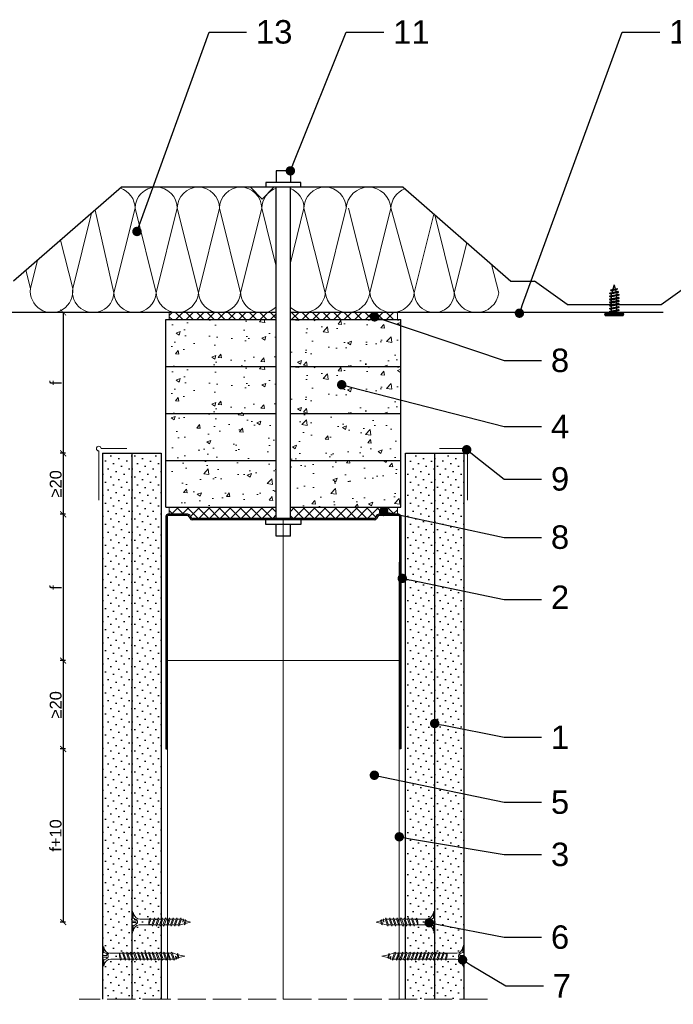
# Model space of a CAD drawing. Header units: millimetres. Extents: x 274 to 1719, y 2975 to 3712.
# Tile 3 of 5: x 501 to 780, y 3292 to 3712. Entities that reach past the tile are written whole.
import ezdxf
from ezdxf import colors
from ezdxf.entities.mleader import LeaderData, LeaderLine
from ezdxf.math import Vec2, Vec3

# ---------------------------------------------------------------- set-up
doc = ezdxf.new("R2010")
doc.units = ezdxf.units.MM
doc.linetypes.add('ACAD_ISO02W100', pattern=[15, 12, -3])
for name, color, linetype, lineweight in [('_ISOVER WELNA', 7, 'BATTING', 9), ('_RIGIPS AKCESORIA', 7, 'Continuous', 18), ('_RIGIPS G-K', 7, 'Continuous', 25), ('_RIGIPS PROFIL', 7, 'Continuous', 18), ('KRESKOWANIE', 7, 'Continuous', 9), ('OPISY', 7, 'Continuous', 9), ('PRZERYWANA', 7, 'ACAD_ISO02W100', 9), ('WYMIARY', 7, 'Continuous', 25), ('żelbe', 8, 'Continuous', 30)]:
    doc.layers.add(name, color=color, linetype=linetype, lineweight=lineweight)
doc.layers.add('_Rigips_Akcesoria', color=7, linetype='Continuous')
doc.styles.get("Standard").update_dxf_attribs({"font": 'arial.ttf'})
doc.linetypes.add('BATTING', pattern='A,0.00254,-2.54,[134,ltypeshp.shx,S=2.54,R=0,X=-2.54,Y=0],-5.08,[134,ltypeshp.shx,S=2.54,R=180,X=2.54,Y=0],-2.54', length=10.16254)
doc.dimstyles.new('ISO-25', dxfattribs={"dimtxt": 5, "dimasz": 2.5, "dimexe": 1.25, "dimexo": 0.625, "dimtad": 1, "dimtxsty": 'Standard', "dimblk": 'ARCHTICK', "dimcen": 2.5, "dimadec": 0, "dimazin": 0, "dimtfac": 1, "dimtmove": 0, "dimatfit": 3, "dimfxl": 1, "dimfxlon": 1, "dimarcsym": 0})

# ---------------------------------------------------------------- blocks, each defined once
blk = doc.blocks.new('TN 25')
at = {"layer": '_RIGIPS AKCESORIA'}
for p, q in [((0, -0.84), (0, 7.16)), ((0, 7.16), (0.46, 7.16)), ((0.46, 4.78), (0, 4.78)), ((0.46, 7.16), (0.46, 4.78)), ((1.77, 3.5), (1.77, 4.2)), ((3.02, 4.46), (8.47, 4.46)), ((7.12, 4.46), (7.12, 3.18)), ((8.03, 2.01), (7.12, 4.46)), ((8.47, 4.46), (8.79, 5)), ((9.61, 1.51), (8.47, 4.46)), ((8.79, 5), (9.93, 2.01)), ((9, 4.46), (10.1, 4.46)), ((10.1, 4.46), (10.41, 5)), ((11.23, 1.51), (10.1, 4.46)), ((10.41, 5), (11.56, 2.01)), ((10.62, 4.46), (11.67, 4.46)), ((11.67, 4.46), (11.99, 5)), ((12.81, 1.51), (11.67, 4.46)), ((11.99, 5), (13.14, 2.01)), ((12.2, 4.46), (13.21, 4.46)), ((13.21, 4.46), (13.52, 5)), ((14.34, 1.51), (13.21, 4.46)), ((13.52, 5), (14.67, 2.01)), ((13.73, 4.46), (14.8, 4.46)), ((14.8, 4.46), (15.12, 5)), ((15.94, 1.51), (14.8, 4.46)), ((15.12, 5), (16.26, 2.01)), ((15.33, 4.46), (16.42, 4.46)), ((16.42, 4.46), (16.73, 5)), ((17.55, 1.51), (16.42, 4.46)), ((16.73, 5), (17.88, 2.01)), ((16.94, 4.46), (17.99, 4.46)), ((17.99, 4.46), (18.31, 5)), ((19.13, 1.51), (17.99, 4.46)), ((18.31, 5), (19.45, 2.01)), ((18.52, 4.46), (19.68, 4.46)), ((19.68, 4.46), (20, 5)), ((20.82, 1.51), (19.68, 4.46)), ((20, 5), (21.14, 2.01)), ((20.21, 4.46), (20.7, 4.46)), ((20.7, 4.46), (22.28, 3.98)), ((22.28, 3.98), (22.56, 4.37)), ((22.56, 4.37), (23.03, 2.71)), ((0, 3.5), (1.77, 3.5)), ((0, 2.83), (1.77, 2.83)), ((0.46, 1.64), (0, 1.64)), ((0.46, -0.84), (0.46, 1.64)), ((1.77, 2.83), (1.77, 2.18)), ((7.49, 2.01), (3.55, 2.01)), ((7.12, 3.18), (7.65, 1.53)), ((7.65, 1.53), (8.03, 2.01)), ((9.41, 2.01), (8.03, 2.01)), ((9.93, 2.01), (9.61, 1.51)), ((11.04, 2.01), (9.93, 2.01)), ((11.56, 2.01), (11.23, 1.51)), ((12.61, 2.01), (11.56, 2.01)), ((13.14, 2.01), (12.81, 1.51)), ((14.15, 2.01), (13.14, 2.01)), ((14.67, 2.01), (14.34, 1.51)), ((15.74, 2.01), (14.67, 2.01)), ((16.26, 2.01), (15.94, 1.51)), ((17.36, 2.01), (16.26, 2.01)), ((17.88, 2.01), (17.55, 1.51)), ((18.93, 2.01), (17.88, 2.01)), ((19.45, 2.01), (19.13, 1.51)), ((19.45, 2.01), (20.62, 2.01)), ((21.14, 2.01), (20.82, 1.51)), ((21.14, 2.01), (21.81, 2.12)), ((21.85, 1.83), (21.67, 3.28)), ((21.67, 3.28), (22.14, 2.4)), ((22.14, 2.4), (21.85, 1.83)), ((22.7, 2.36), (22.14, 2.4)), ((22.7, 2.36), (22.28, 3.98)), ((23.03, 2.71), (22.7, 2.36)), ((22.71, 3.85), (25, 3.24)), ((25, 3.24), (23.03, 2.71)), ((0, -0.84), (0.46, -0.84))]:
    blk.add_line(p, q, dxfattribs=at)
for centre, major_axis, ratio, start_param, end_param in [((3.09, 7.67), (0.17, 3.2), 0.826134, 1.773653, 3.180586), ((-0.04, 0.9), (0, 3.93), 0.848176, -0.720942, -0.151112), ((3.37, -1.57), (0.28, 3.57), 0.832181, 0.035984, 1.430787), ((-2.73, 15.91), (0, 14.76), 0.848176, 3.399396, 3.475072), ((0.59, 4.62), (0, 2.81), 0.848176, 3.475072, 3.862535), ((1.66, 3.18), (0, 0.895), 0.848176, -1.552777, -0.720942), ((1.66, 3.18), (0, 0.895), 0.848176, 3.862535, 4.730408)]:
    blk.add_ellipse(centre, major_axis=major_axis, ratio=ratio, start_param=start_param, end_param=end_param, dxfattribs=at)
blk = doc.blocks.new('polnaroznik')
at = {"layer": '_RIGIPS AKCESORIA'}
for p, q in [((429.5, 44.15), (429.5, 55.15)), ((430.5, 56.15), (451.5, 56.15))]:
    blk.add_line(p, q, dxfattribs=at)
blk.add_arc((429.5, 56.15), 1, 0, 270, dxfattribs=at)
blk = doc.blocks.new('_Dot')
at = {"color": 0, "linetype": 'ByBlock', "lineweight": -2}
blk.add_line((-0.5, 0), (-1, 0), dxfattribs=at)
at = {"color": 0, "linetype": 'ByBlock', "const_width": 0.5}
blk.add_lwpolyline([(-0.25, 0, 1), (0.25, 0, 1)], format="xyb", close=True, dxfattribs=at)
blk = doc.blocks.new('TN 35')
at = {"layer": '_RIGIPS AKCESORIA'}
for p, q in [((0, -0.84), (0, 7.16)), ((0, 7.16), (0.46, 7.16)), ((0.46, 4.78), (0, 4.78)), ((0.46, 7.16), (0.46, 4.78)), ((1.77, 3.5), (1.77, 4.2)), ((3.02, 4.46), (8.47, 4.46)), ((7.12, 4.46), (7.12, 3.18)), ((8.03, 2.01), (7.12, 4.46)), ((8.47, 4.46), (8.79, 5)), ((9.61, 1.51), (8.47, 4.46)), ((8.79, 5), (9.93, 2.01)), ((9, 4.46), (10.1, 4.46)), ((10.1, 4.46), (10.41, 5)), ((11.23, 1.51), (10.1, 4.46)), ((10.41, 5), (11.56, 2.01)), ((10.62, 4.46), (11.67, 4.46)), ((11.67, 4.46), (11.99, 5)), ((12.81, 1.51), (11.67, 4.46)), ((11.99, 5), (13.14, 2.01)), ((12.2, 4.46), (13.21, 4.46)), ((13.21, 4.46), (13.52, 5)), ((14.34, 1.51), (13.21, 4.46)), ((13.52, 5), (14.67, 2.01)), ((13.73, 4.46), (14.8, 4.46)), ((14.8, 4.46), (15.12, 5)), ((15.94, 1.51), (14.8, 4.46)), ((15.12, 5), (16.26, 2.01)), ((15.33, 4.46), (16.42, 4.46)), ((16.42, 4.46), (16.73, 5)), ((17.55, 1.51), (16.42, 4.46)), ((16.73, 5), (17.88, 2.01)), ((16.94, 4.46), (17.99, 4.46)), ((17.99, 4.46), (18.31, 5)), ((19.13, 1.51), (17.99, 4.46)), ((18.31, 5), (19.45, 2.01)), ((18.52, 4.46), (19.57, 4.46)), ((19.57, 4.46), (19.88, 5)), ((20.7, 1.51), (19.57, 4.46)), ((19.88, 5), (21.03, 2.01)), ((20.09, 4.46), (21.14, 4.46)), ((21.14, 4.46), (21.46, 5)), ((22.28, 1.51), (21.14, 4.46)), ((21.46, 5), (22.6, 2.01)), ((21.67, 4.46), (22.72, 4.46)), ((22.72, 4.46), (23.03, 5)), ((23.85, 1.51), (22.72, 4.46)), ((23.03, 5), (24.18, 2.01)), ((23.24, 4.46), (24.29, 4.46)), ((24.29, 4.46), (24.61, 5)), ((25.43, 1.51), (24.29, 4.46)), ((24.61, 5), (25.75, 2.01)), ((24.81, 4.46), (25.87, 4.46)), ((25.87, 4.46), (26.18, 5)), ((27, 1.51), (25.87, 4.46)), ((26.18, 5), (27.33, 2.01)), ((26.39, 4.46), (27.44, 4.46)), ((27.44, 4.46), (27.76, 5)), ((28.58, 1.51), (27.44, 4.46)), ((27.76, 5), (28.9, 2.01)), ((27.96, 4.46), (29.13, 4.46)), ((29.13, 4.46), (29.45, 5)), ((30.27, 1.51), (29.13, 4.46)), ((29.45, 5), (30.59, 2.01)), ((29.65, 4.46), (30.15, 4.46)), ((30.15, 4.46), (31.73, 3.98)), ((31.73, 3.98), (32.01, 4.37)), ((32.01, 4.37), (32.48, 2.71)), ((0, 3.5), (1.77, 3.5)), ((0, 2.83), (1.77, 2.83)), ((0.46, 1.64), (0, 1.64)), ((0.46, -0.84), (0.46, 1.64)), ((1.77, 2.83), (1.77, 2.18)), ((7.49, 2.01), (3.55, 2.01)), ((7.12, 3.18), (7.65, 1.53)), ((7.65, 1.53), (8.03, 2.01)), ((9.41, 2.01), (8.03, 2.01)), ((9.93, 2.01), (9.61, 1.51)), ((11.04, 2.01), (9.93, 2.01)), ((11.56, 2.01), (11.23, 1.51)), ((12.61, 2.01), (11.56, 2.01)), ((13.14, 2.01), (12.81, 1.51)), ((14.15, 2.01), (13.14, 2.01)), ((14.67, 2.01), (14.34, 1.51)), ((15.74, 2.01), (14.67, 2.01)), ((16.26, 2.01), (15.94, 1.51)), ((17.36, 2.01), (16.26, 2.01)), ((17.88, 2.01), (17.55, 1.51)), ((18.93, 2.01), (17.84, 2.01)), ((19.45, 2.01), (19.13, 1.51)), ((20.51, 2.01), (19.41, 2.01)), ((21.03, 2.01), (20.7, 1.51)), ((22.08, 2.01), (20.99, 2.01)), ((22.6, 2.01), (22.28, 1.51)), ((23.66, 2.01), (22.56, 2.01)), ((24.18, 2.01), (23.85, 1.51)), ((25.23, 2.01), (24.14, 2.01)), ((25.75, 2.01), (25.43, 1.51)), ((26.81, 2.01), (25.71, 2.01)), ((27.33, 2.01), (27, 1.51)), ((28.38, 2.01), (27.33, 2.01)), ((28.9, 2.01), (28.58, 1.51)), ((28.9, 2.01), (30.07, 2.01)), ((30.59, 2.01), (30.27, 1.51)), ((30.59, 2.01), (31.26, 2.12)), ((31.3, 1.83), (31.12, 3.28)), ((31.12, 3.28), (31.59, 2.4)), ((31.59, 2.4), (31.3, 1.83)), ((32.15, 2.36), (31.59, 2.4)), ((32.15, 2.36), (31.73, 3.98)), ((32.48, 2.71), (32.15, 2.36)), ((32.16, 3.85), (35, 3.24)), ((35, 3.24), (32.48, 2.71)), ((0, -0.84), (0.46, -0.84))]:
    blk.add_line(p, q, dxfattribs=at)
for centre, major_axis, ratio, start_param, end_param in [((3.09, 7.67), (0.17, 3.2), 0.826134, 1.773653, 3.180586), ((-0.04, 0.9), (0, 3.93), 0.848176, -0.720942, -0.151112), ((3.37, -1.57), (0.28, 3.57), 0.832181, 0.035984, 1.430787), ((-2.73, 15.91), (0, 14.76), 0.848176, 3.399396, 3.475072), ((0.59, 4.62), (0, 2.81), 0.848176, 3.475072, 3.862535), ((1.66, 3.18), (0, 0.895), 0.848176, -1.552777, -0.720942), ((1.66, 3.18), (0, 0.895), 0.848176, 3.862535, 4.730408)]:
    blk.add_ellipse(centre, major_axis=major_axis, ratio=ratio, start_param=start_param, end_param=end_param, dxfattribs=at)
blk = doc.blocks.new('_ArchTick')
at = {"color": 0, "linetype": 'ByBlock', "const_width": 0.15}
blk.add_lwpolyline([(-0.5, -0.5), (0.5, 0.5)], dxfattribs=at)
blk = doc.blocks.new('*D37')
at = {"layer": 'Defpoints', "color": 0, "transparency": 16777216}
for p in [(564.81, 3587.07), (519.6, 3527.07), (562.81, 3527.07)]:
    blk.add_point(p, dxfattribs=at)
at = {"layer": 'WYMIARY', "color": 0, "lineweight": -2, "transparency": 16777216}
for p, q in [((520.6, 3587.07), (518.35, 3587.07)), ((519.6, 3587.07), (519.6, 3527.07)), ((520.6, 3527.07), (518.35, 3527.07))]:
    blk.add_line(p, q, dxfattribs=at)
at = {"layer": 'WYMIARY', "color": 0, "lineweight": -2, "transparency": 16777216, "xscale": 2.5, "yscale": 2.5, "zscale": 2.5}
for p, rotation in [((519.6, 3587.07), 90), ((519.6, 3527.07), 270)]:
    blk.add_blockref('_ArchTick', p, dxfattribs=dict(at, rotation=rotation))
at = {"layer": 'WYMIARY', "color": 0, "transparency": 16777216, "insert": (516.43, 3557.07), "char_height": 5, "attachment_point": 5, "rotation": 90}
blk.add_mtext('f', dxfattribs=at)
blk = doc.blocks.new('*D38')
at = {"layer": 'Defpoints', "color": 0, "transparency": 16777216}
for p in [(563.41, 3527.07), (519.6, 3501.07), (565.61, 3501.07)]:
    blk.add_point(p, dxfattribs=at)
at = {"layer": 'WYMIARY', "color": 0, "lineweight": -2, "transparency": 16777216}
for p, q in [((520.6, 3527.07), (518.35, 3527.07)), ((519.6, 3527.07), (519.6, 3501.07)), ((520.6, 3501.07), (518.35, 3501.07))]:
    blk.add_line(p, q, dxfattribs=at)
at = {"layer": 'WYMIARY', "color": 0, "lineweight": -2, "transparency": 16777216, "xscale": 2.5, "yscale": 2.5, "zscale": 2.5}
for p, rotation in [((519.6, 3527.07), 90), ((519.6, 3501.07), 270)]:
    blk.add_blockref('_ArchTick', p, dxfattribs=dict(at, rotation=rotation))
at = {"layer": 'WYMIARY', "color": 0, "transparency": 16777216, "insert": (516.42, 3514.07), "char_height": 5, "attachment_point": 5, "rotation": 90}
blk.add_mtext('≥20', dxfattribs=at)
blk = doc.blocks.new('*D39')
at = {"layer": 'Defpoints', "color": 0, "transparency": 16777216}
for p in [(565.41, 3401.07), (519.6, 3327.28), (575.31, 3327.28)]:
    blk.add_point(p, dxfattribs=at)
at = {"layer": 'WYMIARY', "color": 0, "lineweight": -2, "transparency": 16777216}
for p, q in [((520.6, 3401.07), (518.35, 3401.07)), ((519.6, 3401.07), (519.6, 3327.28)), ((520.6, 3327.28), (518.35, 3327.28))]:
    blk.add_line(p, q, dxfattribs=at)
at = {"layer": 'WYMIARY', "color": 0, "lineweight": -2, "transparency": 16777216, "xscale": 2.5, "yscale": 2.5, "zscale": 2.5}
for p, rotation in [((519.6, 3401.07), 90), ((519.6, 3327.28), 270)]:
    blk.add_blockref('_ArchTick', p, dxfattribs=dict(at, rotation=rotation))
at = {"layer": 'WYMIARY', "color": 0, "transparency": 16777216, "insert": (516.39, 3364.18), "char_height": 5, "attachment_point": 5, "rotation": 90}
blk.add_mtext('f+10', dxfattribs=at)
blk = doc.blocks.new('*D40')
at = {"layer": 'Defpoints', "color": 0, "transparency": 16777216}
for p in [(564.81, 3501.07), (519.6, 3438.72), (565.41, 3438.72)]:
    blk.add_point(p, dxfattribs=at)
at = {"layer": 'WYMIARY', "color": 0, "lineweight": -2, "transparency": 16777216}
for p, q in [((520.6, 3501.07), (518.35, 3501.07)), ((519.6, 3501.07), (519.6, 3438.72)), ((520.6, 3438.72), (518.35, 3438.72))]:
    blk.add_line(p, q, dxfattribs=at)
at = {"layer": 'WYMIARY', "color": 0, "lineweight": -2, "transparency": 16777216, "xscale": 2.5, "yscale": 2.5, "zscale": 2.5}
for p, rotation in [((519.6, 3501.07), 90), ((519.6, 3438.72), 270)]:
    blk.add_blockref('_ArchTick', p, dxfattribs=dict(at, rotation=rotation))
at = {"layer": 'WYMIARY', "color": 0, "transparency": 16777216, "insert": (516.43, 3469.89), "char_height": 5, "attachment_point": 5, "rotation": 90}
blk.add_mtext('f', dxfattribs=at)
blk = doc.blocks.new('*D41')
at = {"layer": 'Defpoints', "color": 0, "transparency": 16777216}
for p in [(563.41, 3438.72), (519.6, 3401.07), (565.08, 3401.07)]:
    blk.add_point(p, dxfattribs=at)
at = {"layer": 'WYMIARY', "color": 0, "lineweight": -2, "transparency": 16777216}
for p, q in [((520.6, 3438.72), (518.35, 3438.72)), ((519.6, 3438.72), (519.6, 3401.07)), ((520.6, 3401.07), (518.35, 3401.07))]:
    blk.add_line(p, q, dxfattribs=at)
at = {"layer": 'WYMIARY', "color": 0, "lineweight": -2, "transparency": 16777216, "xscale": 2.5, "yscale": 2.5, "zscale": 2.5}
for p, rotation in [((519.6, 3438.72), 90), ((519.6, 3401.07), 270)]:
    blk.add_blockref('_ArchTick', p, dxfattribs=dict(at, rotation=rotation))
at = {"layer": 'WYMIARY', "color": 0, "transparency": 16777216, "insert": (516.42, 3419.89), "char_height": 5, "attachment_point": 5, "rotation": 90}
blk.add_mtext('≥20', dxfattribs=at)

msp = doc.modelspace()

# ---------------------------------------------------------------- hatches: boundary and pattern name
at = {"layer": '_RIGIPS G-K'}
h = msp.add_hatch(dxfattribs=at)
h.set_pattern_fill('DOTS', color=256, scale=2, angle=225, style=0)
h.set_pattern_definition([(225, (-3489.98, 2773.951), (1.122532, -3.367596), [0, -3.175])])
h.paths.add_polyline_path([(690.405, 3527.069), (677.905, 3527.069), (677.905, 3294.366), (690.405, 3294.366)])
h.paths.add_polyline_path([(548.905, 3527.069), (536.405, 3527.069), (536.405, 3294.366), (548.905, 3294.366)])
h = msp.add_hatch(dxfattribs=at)
h.set_pattern_fill('DOTS', color=256, scale=2, angle=225, style=0)
h.set_pattern_definition([(225, (-2316.8698, 2518.0016), (1.122532, -3.367596), [0, -3.175])])
h.paths.add_polyline_path([(561.405, 3527.069), (548.905, 3527.069), (548.905, 3294.366), (561.405, 3294.366)])
h = msp.add_hatch(dxfattribs=at)
h.set_pattern_fill('DOTS', color=256, scale=2, angle=225, style=0)
h.set_pattern_definition([(225, (-2313.8698, 2518.0016), (1.122532, -3.367596), [0, -3.175])])
h.paths.add_polyline_path([(677.905, 3527.069), (665.405, 3527.069), (665.405, 3294.366), (677.905, 3294.366)])
at = {"layer": 'KRESKOWANIE'}
h = msp.add_hatch(dxfattribs=at)
h.set_pattern_fill('AR-CONC', color=256, scale=0.1, style=0)
h.set_pattern_definition([(50, (-2315.37, 2581.002), (18.21847, -1.59391), [1.905, -20.955]), (355, (-2315.37, 2581.002), (-3.52434, 19.10568), [1.524, -16.76406]), (100.45144, (-2313.852, 2580.869), (14.69412, 17.51178), [1.619, -17.80902]), (46.1842, (-2315.37, 2586.082), (27.1079, -4.20423), [2.8575, -31.4325]), (96.6356, (-2313.11, 2585.73), (23.74041, 24.74261), [2.4285, -26.71356]), (351.1842, (-2315.37, 2586.082), (23.74041, 24.7426), [2.286, -25.14597]), (21, (-2312.83, 2584.812), (15.16144, -10.22652), [1.905, -20.955]), (326, (-2312.83, 2584.812), (6.1802, 18.4188), [1.524, -16.764]), (71.45144, (-2311.566, 2583.96), (21.34164, 8.19228), [1.619, -17.80899]), (37.5, (-2315.37, 2581.0016), (0.30886, 8.455504), [0, -16.5608, 0, -17.018, 0, -16.8275]), (7.5, (-2315.37, 2581.002), (6.681966, 10.018057), [0, -9.7028, 0, -16.1798, 0, -6.4135]), (327.5, (-2321.034, 2581.0016), (13.55906, -0.572874), [0, -6.35, 0, -19.812, 0, -26.289]), (317.5, (-2323.574, 2581.002), (14.81292, 2.54265), [0, -8.255, 0, -13.1572, 0, -18.669])])
h.paths.add_polyline_path([(610.405, 3564.069), (610.405, 3584.069), (563.405, 3584.069), (563.405, 3564.069)])
h.paths.add_polyline_path([(616.405, 3584.069), (616.405, 3564.069), (663.405, 3564.069), (663.405, 3584.069)])
h = msp.add_hatch(dxfattribs=at)
h.set_pattern_fill('ANSI37', color=256, angle=270, style=0)
h.set_pattern_definition([(315, (-1976.8698, 2269.9406), (2.245064, 2.245064), []), (45, (-1976.8698, 2269.9406), (-2.245064, 2.245064), [])])
h.paths.add_polyline_path([(616.405, 3587.069), (616.405, 3584.069), (662.005, 3584.069), (662.005, 3587.069)])
h.paths.add_polyline_path([(610.405, 3584.069), (610.405, 3587.069), (564.805, 3587.069), (564.805, 3584.069)])
h = msp.add_hatch(dxfattribs=at)
h.set_pattern_fill('AR-CONC', color=256, scale=0.1, style=0)
h.set_pattern_definition([(50, (-2315.37, 2561.002), (18.21847, -1.59391), [1.905, -20.955]), (355, (-2315.37, 2561.002), (-3.52434, 19.10568), [1.524, -16.76406]), (100.45144, (-2313.852, 2560.869), (14.69412, 17.51178), [1.619, -17.80902]), (46.1842, (-2315.37, 2566.082), (27.1079, -4.20423), [2.8575, -31.4325]), (96.6356, (-2313.11, 2565.73), (23.74041, 24.74261), [2.4285, -26.71356]), (351.1842, (-2315.37, 2566.082), (23.74041, 24.7426), [2.286, -25.14597]), (21, (-2312.83, 2564.812), (15.16144, -10.22652), [1.905, -20.955]), (326, (-2312.83, 2564.812), (6.1802, 18.4188), [1.524, -16.764]), (71.45144, (-2311.566, 2563.96), (21.34164, 8.19228), [1.619, -17.80899]), (37.5, (-2315.37, 2561.0016), (0.30886, 8.455504), [0, -16.5608, 0, -17.018, 0, -16.8275]), (7.5, (-2315.37, 2561.002), (6.681966, 10.018057), [0, -9.7028, 0, -16.1798, 0, -6.4135]), (327.5, (-2321.034, 2561.0016), (13.55906, -0.572874), [0, -6.35, 0, -19.812, 0, -26.289]), (317.5, (-2323.574, 2561.002), (14.81292, 2.54265), [0, -8.255, 0, -13.1572, 0, -18.669])])
h.paths.add_polyline_path([(610.405, 3544.069), (610.405, 3564.069), (563.405, 3564.069), (563.405, 3544.069)])
h.paths.add_polyline_path([(616.405, 3564.069), (616.405, 3544.069), (663.405, 3544.069), (663.405, 3564.069)])
h = msp.add_hatch(dxfattribs=at)
h.set_pattern_fill('AR-CONC', color=256, scale=0.1, style=0)
h.set_pattern_definition([(50, (-2724.075, 2773.951), (18.21847, -1.59391), [1.905, -20.955]), (355, (-2724.075, 2773.951), (-3.52434, 19.10568), [1.524, -16.76406]), (100.45144, (-2722.557, 2773.818), (14.694125, 17.511775), [1.619, -17.80902]), (46.1842, (-2724.075, 2779.031), (27.1079, -4.20423), [2.8575, -31.4325]), (96.6356, (-2721.816, 2778.68), (23.74041, 24.74261), [2.4285, -26.71356]), (351.18415, (-2724.075, 2779.03), (23.74041, 24.74261), [2.286, -25.14597]), (21, (-2721.535, 2777.761), (15.16144, -10.22652), [1.905, -20.955]), (326, (-2721.535, 2777.761), (6.1802, 18.4188), [1.524, -16.764]), (71.45144, (-2720.271, 2776.909), (21.34164, 8.19228), [1.619, -17.80899]), (37.5, (-2724.075, 2773.951), (0.30886, 8.455504), [0, -16.5608, 0, -17.018, 0, -16.8275]), (7.5, (-2724.075, 2773.951), (6.681966, 10.018057), [0, -9.7028, 0, -16.1798, 0, -6.4135]), (327.5, (-2729.739, 2773.951), (13.55906, -0.572874), [0, -6.35, 0, -19.812, 0, -26.289]), (317.5, (-2732.279, 2773.951), (14.81292, 2.54265), [0, -8.255, 0, -13.1572, 0, -18.669])])
h.paths.add_polyline_path([(616.405, 3544.069), (616.405, 3524.069), (663.405, 3524.069), (663.405, 3544.069)])
h.paths.add_polyline_path([(610.405, 3524.069), (610.405, 3544.069), (563.405, 3544.069), (563.405, 3524.069)])
h = msp.add_hatch(dxfattribs=at)
h.set_pattern_fill('AR-CONC', color=256, scale=0.1, style=0)
h.set_pattern_definition([(50, (-2315.37, 2541.002), (18.21847, -1.59391), [1.905, -20.955]), (355, (-2315.37, 2541.002), (-3.52434, 19.10568), [1.524, -16.76406]), (100.45144, (-2313.852, 2540.869), (14.69412, 17.51178), [1.619, -17.80902]), (46.1842, (-2315.37, 2546.082), (27.1079, -4.20423), [2.8575, -31.4325]), (96.6356, (-2313.11, 2545.73), (23.74041, 24.74261), [2.4285, -26.71356]), (351.1842, (-2315.37, 2546.082), (23.74041, 24.7426), [2.286, -25.14597]), (21, (-2312.83, 2544.812), (15.16144, -10.22652), [1.905, -20.955]), (326, (-2312.83, 2544.812), (6.1802, 18.4188), [1.524, -16.764]), (71.45144, (-2311.566, 2543.96), (21.34164, 8.19228), [1.619, -17.80899]), (37.5, (-2315.37, 2541.0016), (0.30886, 8.455504), [0, -16.5608, 0, -17.018, 0, -16.8275]), (7.5, (-2315.37, 2541.002), (6.681966, 10.018057), [0, -9.7028, 0, -16.1798, 0, -6.4135]), (327.5, (-2321.034, 2541.0016), (13.55906, -0.572874), [0, -6.35, 0, -19.812, 0, -26.289]), (317.5, (-2323.574, 2541.002), (14.81292, 2.54265), [0, -8.255, 0, -13.1572, 0, -18.669])])
h.paths.add_polyline_path([(616.405, 3524.069), (616.405, 3504.069), (663.405, 3504.069), (663.405, 3524.069)])
h.paths.add_polyline_path([(610.405, 3504.069), (610.405, 3524.069), (563.405, 3524.069), (563.405, 3504.069)])
msp.add_hatch(color=256, dxfattribs=at).paths.add_polyline_path([(653.147, 3499.282), (653.475, 3499.957, -0.2869508), (654.375, 3500.519), (662.605, 3500.519, -0.4142136), (662.855, 3500.269), (662.855, 3401.069), (663.405, 3401.069), (663.405, 3500.269, 0.4142136), (662.605, 3501.069), (654.031, 3501.069, 0.2869508), (653.131, 3500.507), (652.803, 3499.832, -0.2869508), (651.904, 3499.269), (574.907, 3499.269, -0.2869508), (574.008, 3499.832), (573.679, 3500.507, 0.2869508), (572.78, 3501.069), (564.205, 3501.069, 0.4142136), (563.405, 3500.269), (563.405, 3401.069), (563.955, 3401.069), (563.955, 3500.269, -0.4142136), (564.205, 3500.519), (572.436, 3500.519, -0.2869508), (573.335, 3499.957), (573.664, 3499.282, 0.2869508), (574.563, 3498.719), (652.248, 3498.719, 0.2869508)])
h = msp.add_hatch(dxfattribs=at)
h.set_pattern_fill('ANSI37', color=256, angle=270, style=0)
h.set_pattern_definition([(315, (2564.18, 4938.198), (2.245064, 2.245064), []), (45, (2564.18, 4938.198), (-2.245064, 2.245064), [])])
edge = h.paths.add_edge_path()
edge.add_line((610.405, 3499.269), (610.405, 3504.069))
edge.add_line((610.405, 3504.069), (564.805, 3504.069))
edge.add_line((564.805, 3504.069), (564.805, 3501.069))
edge.add_line((564.805, 3501.069), (572.78, 3501.069))
edge.add_arc((572.78, 3500.069), 1, 25.95651, 90, ccw=False)
edge.add_line((573.679, 3500.507), (574.008, 3499.832))
edge.add_arc((574.907, 3500.269), 1, 205.95651, 270)
edge.add_line((574.907, 3499.269), (610.405, 3499.269))
edge = h.paths.add_edge_path()
edge.add_line((616.405, 3504.069), (616.405, 3499.269))
edge.add_line((616.405, 3499.269), (651.904, 3499.269))
edge.add_arc((651.904, 3500.269), 1, 270, 334.04349)
edge.add_line((652.803, 3499.832), (653.131, 3500.507))
edge.add_arc((654.031, 3500.069), 1, 90, 154.04349, ccw=False)
edge.add_line((654.031, 3501.069), (662.005, 3501.069))
edge.add_line((662.005, 3501.069), (662.005, 3504.069))
edge.add_line((662.005, 3504.069), (616.405, 3504.069))

# ---------------------------------------------------------------- linework, layer by layer
for p, q in [((610.405, 3647.459), (610.405, 3642.459)), ((616.405, 3647.459), (610.405, 3647.459)), ((616.405, 3647.459), (616.405, 3642.459)), ((544.402, 3640.459), (498.402, 3600.459)), ((599.402, 3640.459), (544.402, 3640.459)), ((630.905, 3640.459), (595.905, 3640.459)), ((604.402, 3635.459), (599.402, 3640.459)), ((604.402, 3635.459), (609.402, 3640.459)), ((620.905, 3642.459), (605.905, 3642.459)), ((605.905, 3642.459), (605.905, 3640.459)), ((664.402, 3640.459), (609.402, 3640.459)), ((610.405, 3499.269), (610.405, 3640.459)), ((616.405, 3499.269), (616.405, 3640.459)), ((620.905, 3640.459), (620.905, 3642.459)), ((664.402, 3640.459), (710.402, 3600.459)), ((710.402, 3600.459), (720.402, 3600.459)), ((734.402, 3590.459), (720.402, 3600.459)), ((774.402, 3590.459), (788.402, 3600.459)), ((734.402, 3590.459), (774.402, 3590.459)), ((563.405, 3500.269), (563.405, 3401.069)), ((563.955, 3500.269), (563.955, 3401.069)), ((572.78, 3501.069), (564.205, 3501.069)), ((572.436, 3500.519), (564.205, 3500.519)), ((573.679, 3500.507), (574.008, 3499.832)), ((653.131, 3500.507), (652.803, 3499.832)), ((662.605, 3501.069), (654.031, 3501.069)), ((662.605, 3500.519), (654.375, 3500.519)), ((662.855, 3500.269), (662.855, 3401.069)), ((663.405, 3500.269), (663.405, 3401.069)), ((573.335, 3499.957), (573.664, 3499.282)), ((652.248, 3498.719), (574.563, 3498.719)), ((651.904, 3499.269), (574.907, 3499.269)), ((605.905, 3496.719), (605.905, 3498.719)), ((620.905, 3498.719), (605.905, 3498.719)), ((620.905, 3496.719), (605.905, 3496.719)), ((610.405, 3491.719), (610.405, 3496.719)), ((616.405, 3491.719), (616.405, 3496.719)), ((620.905, 3498.719), (620.905, 3496.719)), ((653.475, 3499.957), (653.147, 3499.282)), ((616.405, 3491.719), (610.405, 3491.719)), ((563.405, 3401.069), (563.955, 3401.069)), ((663.405, 3401.069), (662.855, 3401.069))]:
    msp.add_line(p, q)
for centre, radius, start, end in [((564.205, 3500.269), 0.8, 90, 180), ((564.205, 3500.269), 0.25, 90, 180), ((572.436, 3499.519), 1, 25.95651, 90), ((572.78, 3500.069), 1, 25.95651, 90), ((654.031, 3500.069), 1, 90, 154.04349), ((654.375, 3499.519), 1, 90, 154.04349), ((662.605, 3500.269), 0.8, 0, 90), ((662.605, 3500.269), 0.25, 0, 90), ((574.563, 3499.719), 1, 205.95651, 270), ((574.907, 3500.269), 1, 205.95651, 270), ((651.904, 3500.269), 1, 270, 334.04349), ((652.248, 3499.719), 1, 270, 334.04349)]:
    msp.add_arc(centre, radius, start, end)
at = {"layer": '_ISOVER WELNA', "ltscale": 1.2}
msp.add_line((613.405, 3294.366), (613.405, 3498.719), dxfattribs=at)
at = {"layer": '_RIGIPS G-K'}
for p, q in [((563.405, 3504.069), (563.405, 3584.069)), ((563.405, 3584.069), (610.405, 3584.069)), ((616.405, 3584.069), (663.405, 3584.069)), ((663.405, 3504.069), (663.405, 3584.069)), ((563.405, 3564.069), (610.405, 3564.069)), ((616.405, 3564.069), (663.405, 3564.069)), ((563.405, 3544.069), (610.405, 3544.069)), ((616.405, 3544.069), (663.405, 3544.069)), ((536.405, 3527.069), (536.405, 3294.366)), ((536.405, 3527.069), (548.905, 3527.069)), ((548.905, 3527.069), (548.905, 3294.366)), ((548.905, 3527.069), (561.405, 3527.069)), ((561.405, 3527.069), (561.405, 3294.366)), ((665.405, 3294.366), (665.405, 3527.069)), ((665.405, 3527.069), (677.905, 3527.069)), ((677.905, 3294.366), (677.905, 3527.069)), ((677.905, 3527.069), (690.405, 3527.069)), ((690.405, 3294.366), (690.405, 3527.069)), ((563.405, 3524.069), (610.405, 3524.069)), ((616.405, 3524.069), (663.405, 3524.069)), ((563.405, 3504.069), (610.405, 3504.069)), ((616.405, 3504.069), (663.405, 3504.069))]:
    msp.add_line(p, q, dxfattribs=at)
at = {"layer": '_RIGIPS PROFIL', "lineweight": 9}
for p, q in [((564.005, 3294.366), (564.005, 3480.669)), ((662.805, 3294.366), (662.805, 3480.669)), ((564.005, 3438.719), (662.805, 3438.719))]:
    msp.add_line(p, q, dxfattribs=at)
at = {"layer": '_Rigips_Akcesoria'}
for p, q in [((752.844, 3596.701), (755.855, 3597.077)), ((752.844, 3596.701), (753.342, 3596.914)), ((752.844, 3596.701), (753.094, 3596.381)), ((753.094, 3596.381), (755.283, 3596.834)), ((753.342, 3596.914), (755.616, 3597.383)), ((753.725, 3596.512), (753.481, 3595.642)), ((754.402, 3598.919), (753.869, 3597.022)), ((754.402, 3598.919), (754.877, 3597.231)), ((755.005, 3596.776), (755.223, 3596.002)), ((755.855, 3597.077), (755.283, 3596.834)), ((755.855, 3597.077), (755.616, 3597.383)), ((752.402, 3594.046), (756.494, 3594.557)), ((752.402, 3594.046), (752.737, 3594.189)), ((752.402, 3594.046), (752.677, 3593.695)), ((752.402, 3592.746), (756.494, 3593.257)), ((752.402, 3592.746), (752.737, 3592.889)), ((752.402, 3592.746), (752.677, 3592.395)), ((752.465, 3595.354), (756.208, 3595.822)), ((752.465, 3595.354), (752.822, 3595.506)), ((752.465, 3595.354), (752.736, 3595.007)), ((752.677, 3593.695), (756.159, 3594.415)), ((752.677, 3592.395), (756.159, 3593.115)), ((752.736, 3595.007), (755.768, 3595.634)), ((752.737, 3594.189), (756.219, 3594.908)), ((752.737, 3592.889), (756.219, 3593.608)), ((752.737, 3591.589), (756.219, 3592.308)), ((752.822, 3595.506), (755.949, 3596.152)), ((753.337, 3595.132), (753.277, 3594.919)), ((753.277, 3594.3), (753.277, 3594.919)), ((753.277, 3593), (753.277, 3593.819)), ((753.277, 3591.7), (753.277, 3592.519)), ((755.351, 3595.548), (755.527, 3594.919)), ((755.527, 3594.765), (755.527, 3594.919)), ((755.527, 3593.465), (755.527, 3594.284)), ((755.527, 3592.165), (755.527, 3592.984)), ((756.208, 3595.822), (755.768, 3595.634)), ((756.208, 3595.822), (755.949, 3596.152)), ((756.494, 3594.557), (756.159, 3594.415)), ((756.494, 3593.257), (756.159, 3593.115)), ((756.494, 3594.557), (756.219, 3594.908)), ((756.494, 3593.257), (756.219, 3593.608)), ((756.494, 3591.957), (756.219, 3592.308)), ((752.402, 3591.446), (756.494, 3591.957)), ((752.402, 3591.446), (752.737, 3591.589)), ((752.402, 3591.446), (752.677, 3591.095)), ((752.402, 3590.146), (756.494, 3590.657)), ((752.402, 3590.146), (752.737, 3590.289)), ((752.402, 3590.146), (752.677, 3589.795)), ((752.402, 3588.846), (756.494, 3589.357)), ((752.402, 3588.846), (752.737, 3588.989)), ((752.402, 3588.846), (752.677, 3588.495)), ((752.677, 3591.095), (756.159, 3591.815)), ((752.677, 3589.795), (756.159, 3590.515)), ((752.677, 3588.495), (756.159, 3589.215)), ((752.737, 3590.289), (756.219, 3591.008)), ((752.737, 3588.989), (756.219, 3589.708)), ((752.737, 3587.689), (756.219, 3588.408)), ((753.277, 3590.4), (753.277, 3591.219)), ((753.277, 3589.1), (753.277, 3589.919)), ((753.277, 3587.8), (753.277, 3588.619)), ((755.527, 3590.865), (755.527, 3591.684)), ((755.527, 3589.565), (755.527, 3590.384)), ((755.527, 3588.265), (755.527, 3589.084)), ((756.494, 3591.957), (756.159, 3591.815)), ((756.494, 3590.657), (756.159, 3590.515)), ((756.494, 3589.357), (756.159, 3589.215)), ((756.494, 3590.657), (756.219, 3591.008)), ((756.494, 3589.357), (756.219, 3589.708)), ((756.494, 3588.057), (756.219, 3588.408)), ((750.402, 3586.419), (750.652, 3586.919)), ((750.402, 3586.419), (758.402, 3586.419)), ((750.571, 3585.857), (750.402, 3586.419)), ((750.571, 3585.857), (758.234, 3585.857)), ((750.652, 3586.919), (758.152, 3586.919)), ((752.402, 3587.546), (756.494, 3588.057)), ((752.402, 3587.546), (752.737, 3587.689)), ((752.402, 3587.546), (752.677, 3587.195)), ((752.677, 3587.195), (756.159, 3587.915)), ((753.277, 3586.919), (753.277, 3587.319)), ((755.527, 3586.919), (755.527, 3587.784)), ((756.494, 3588.057), (756.159, 3587.915)), ((758.152, 3586.919), (758.402, 3586.419)), ((758.402, 3586.419), (758.234, 3585.857))]:
    msp.add_line(p, q, dxfattribs=at)
at = {"layer": 'KRESKOWANIE'}
for p, q in [((564.805, 3584.069), (564.805, 3587.069)), ((662.005, 3584.069), (662.005, 3587.069)), ((564.805, 3501.069), (564.805, 3504.069)), ((662.005, 3501.069), (662.005, 3504.069))]:
    msp.add_line(p, q, dxfattribs=at)
for points in [[(533.243, 3630.755), (541.212, 3595.488), (541.212, 3595.488)], [(541.212, 3595.488), (550.212, 3631.488), (550.212, 3631.488)], [(550.212, 3631.488), (559.212, 3595.488), (559.212, 3595.488)], [(559.212, 3595.488), (568.212, 3631.488), (568.212, 3631.488)], [(568.212, 3631.488), (577.212, 3595.488), (577.212, 3595.488)], [(568.212, 3631.488), (577.212, 3595.488), (577.212, 3595.488)], [(577.212, 3595.488), (586.212, 3631.488), (586.212, 3631.488)], [(586.212, 3631.488), (595.212, 3595.488), (595.212, 3595.488)], [(595.212, 3595.488), (604.212, 3631.488), (604.212, 3631.488)], [(604.212, 3631.488), (610.405, 3606.714)], [(616.405, 3608.262), (622.212, 3631.488), (622.212, 3631.488)], [(622.212, 3631.488), (631.212, 3595.488), (631.212, 3595.488)], [(631.212, 3595.488), (640.212, 3631.488), (640.212, 3631.488)], [(641.212, 3631.488), (650.212, 3595.488), (650.212, 3595.488)], [(650.212, 3595.488), (659.212, 3631.488), (659.212, 3631.488)], [(659.271, 3631.723), (669.212, 3595.488), (669.212, 3595.488)], [(523.666, 3597.306), (531.691, 3629.406)], [(669.212, 3595.488), (677.588, 3628.993)], [(677.904, 3628.718), (686.212, 3595.488), (686.212, 3595.488)], [(518.507, 3617.941), (523.666, 3597.306), (523.666, 3597.306)], [(686.212, 3595.488), (691.552, 3616.85)], [(505.666, 3597.306), (508.691, 3609.406)], [(503.721, 3605.084), (505.666, 3597.306), (505.666, 3597.306)], [(702.182, 3607.607), (705.212, 3595.488), (705.212, 3595.488)]]:
    msp.add_lwpolyline(points, dxfattribs=at)
for centre, radius, start, end in [((541.212, 3631.488), 9, 0, 72.31137), ((559.212, 3631.488), 9, 0, 180), ((577.212, 3631.488), 9, 0, 180), ((595.212, 3631.488), 9, 0, 180), ((613.212, 3631.488), 9, 108.16998, 180), ((613.212, 3631.488), 9, 0, 69.217), ((631.212, 3631.488), 9, 0, 180), ((649.712, 3630.988), 9.513, 3.01279, 176.98721), ((668.712, 3630.988), 9.513, 111.98863, 176.98721), ((514.666, 3596.144), 9.075, 172.64596, 7.35404), ((532.387, 3595.899), 8.834, 170.8374, 357.33249), ((550.212, 3596.089), 9.02, 183.82488, 356.17512), ((568.212, 3596.089), 9.02, 183.82488, 356.17512), ((586.212, 3596.089), 9.02, 183.82488, 356.17512), ((604.212, 3595.982), 9, 180, 313.48486), ((622.255, 3596.092), 9, 229.82154, 0), ((640.753, 3596.591), 9.522, 185.2297, 353.34688), ((659.753, 3596.591), 9.522, 185.2297, 353.34688), ((677.741, 3595.599), 8.53, 180.74499, 0.83548), ((695.753, 3596.591), 9.522, 185.2297, 353.34688)]:
    msp.add_arc(centre, radius, start, end, dxfattribs=at)
at = {"layer": 'PRZERYWANA'}
msp.add_line((700.405, 3294.366), (526.405, 3294.366), dxfattribs=at)
at = {"layer": 'żelbe'}
for p, q in [((610.405, 3587.069), (430.708, 3587.069)), ((775.25, 3587.069), (616.405, 3587.069))]:
    msp.add_line(p, q, dxfattribs=at)

# ---------------------------------------------------------------- block references
at = {"layer": '_RIGIPS AKCESORIA', "xscale": -1}
for name, p, rotation in [('polnaroznik', (590.928, 3958.57), 90), ('TN 25', (548.905, 3330.527), 180)]:
    msp.add_blockref(name, p, dxfattribs=dict(at, rotation=rotation))
at = {"layer": '_RIGIPS AKCESORIA'}
for name, p, rotation in [('polnaroznik', (635.783, 3958.57), 270), ('TN 25', (677.905, 3330.527), 180)]:
    msp.add_blockref(name, p, dxfattribs=dict(at, rotation=rotation))
msp.add_blockref('TN 35', (536.405, 3309.514), dxfattribs=at)
at = {"layer": '_RIGIPS AKCESORIA', "xscale": -1}
msp.add_blockref('TN 35', (690.405, 3309.514), dxfattribs=at)

# ---------------------------------------------------------------- dimensions: what is measured, and where the dimension line sits
at = {"layer": 'WYMIARY'}
for base, p1, p2, text, picture, middle in [((519.596, 3527.069), (564.805, 3587.069), (562.805, 3527.069), 'f', '*D37', (516.429, 3557.069)), ((519.596, 3501.069), (563.405, 3527.069), (565.605, 3501.069), '≥20', '*D38', (516.419, 3514.069)), ((519.596, 3438.719), (564.805, 3501.069), (565.405, 3438.719), 'f', '*D40', (516.429, 3469.894)), ((519.596, 3401.069), (563.405, 3438.719), (565.08, 3401.069), '≥20', '*D41', (516.419, 3419.894)), ((519.596, 3327.283), (565.405, 3401.069), (575.305, 3327.283), 'f+10', '*D39', (516.386, 3364.176))]:
    dim = msp.add_linear_dim(base=base, p1=p1, p2=p2, angle=90, text=text, dimstyle='ISO-25', override={"dimtad": 3, "dimtmove": 2}, dxfattribs=at)
    dim.commit()
    dim.dimension.update_dxf_attribs({"geometry": picture, "text_midpoint": middle})

# ---------------------------------------------------------------- leaders
at = {"layer": 'OPISY'}
ml = msp.add_multileader_mtext('Standard', dxfattribs=at)
ml.set_content('13', color=256)
ml.set_leader_properties()
ml.set_arrow_properties(name='DOT')
ml.build(insert=Vec2(0, 0))
ctx = ml.context
ctx.base_point, ctx.char_height, ctx.landing_gap_size, ctx.plane_origin = Vec3(597.734, 3706.621), 10, 4, Vec3(405.145, 3850.28)
notes = []
notes.append((ctx, [(0, (1, 1, 0), (581.734, 3706.621), (1, 0), 16, [(0, [(551.03, 3621.613)], 0, [])])]))
ctx.mtext.insert, ctx.mtext.flow_direction = Vec3(601.734, 3711.71), 5
ml = msp.add_multileader_mtext('Standard', dxfattribs=at)
ml.set_content('11', color=256)
ml.set_leader_properties()
ml.set_arrow_properties(name='DOT')
ml.build(insert=Vec2(0, 0))
ctx = ml.context
ctx.base_point, ctx.char_height, ctx.landing_gap_size, ctx.plane_origin = Vec3(656.208, 3706.621), 10, 4, Vec3(463.619, 3850.28)
notes.append((ctx, [(0, (1, 1, 0), (640.208, 3706.621), (1, 0), 16, [(0, [(616.405, 3647.459)], 0, [])])]))
ctx.mtext.insert, ctx.mtext.flow_direction = Vec3(660.208, 3711.621), 5
ml = msp.add_multileader_mtext('Standard', dxfattribs=at)
ml.set_content('10', color=256)
ml.set_leader_properties()
ml.set_arrow_properties(name='DOT')
ml.build(insert=Vec2(0, 0))
ctx = ml.context
ctx.base_point, ctx.char_height, ctx.landing_gap_size, ctx.plane_origin = Vec3(773.814, 3706.621), 10, 4, Vec3(581.226, 3850.28)
notes.append((ctx, [(0, (1, 1, 0), (757.814, 3706.621), (1, 0), 16, [(0, [(714.013, 3586.794)], 0, [])])]))
ctx.mtext.insert, ctx.mtext.flow_direction = Vec3(777.814, 3711.706), 5
ml = msp.add_multileader_mtext('Standard', dxfattribs=at)
ml.set_content('8', color=256)
ml.set_leader_properties()
ml.set_arrow_properties(name='DOT')
ml.build(insert=Vec2(0, 0))
ctx = ml.context
ctx.base_point, ctx.char_height, ctx.landing_gap_size, ctx.plane_origin = Vec3(723.44, 3566.608), 10, 4, Vec3(530.852, 3710.267)
notes.append((ctx, [(0, (1, 1, 0), (707.44, 3566.608), (1, 0), 16, [(0, [(652.31, 3585.227)], 0, [])])]))
ctx.mtext.insert, ctx.mtext.flow_direction = Vec3(727.44, 3571.693), 5
ml = msp.add_multileader_mtext('Standard', dxfattribs=at)
ml.set_content('4', color=256)
ml.set_leader_properties()
ml.set_arrow_properties(name='DOT')
ml.build(insert=Vec2(0, 0))
ctx = ml.context
ctx.base_point, ctx.char_height, ctx.landing_gap_size, ctx.plane_origin = Vec3(723.44, 3538.479), 10, 4, Vec3(530.852, 3675.585)
notes.append((ctx, [(0, (1, 1, 0), (707.44, 3538.479), (1, 0), 16, [(0, [(638.273, 3556.291)], 0, [])])]))
ctx.mtext.insert, ctx.mtext.flow_direction = Vec3(727.44, 3543.479), 5
ml = msp.add_multileader_mtext('Standard', dxfattribs=at)
ml.set_content('9', color=256)
ml.set_leader_properties()
ml.set_arrow_properties(name='DOT')
ml.build(insert=Vec2(0, 0))
ctx = ml.context
ctx.base_point, ctx.char_height, ctx.landing_gap_size, ctx.plane_origin = Vec3(723.44, 3516.088), 10, 4, Vec3(530.852, 3659.747)
notes.append((ctx, [(0, (1, 1, 0), (707.44, 3516.088), (1, 0), 16, [(0, [(691.532, 3528.603)], 0, [])])]))
ctx.mtext.insert, ctx.mtext.flow_direction = Vec3(727.44, 3521.173), 5
ml = msp.add_multileader_mtext('Standard', dxfattribs=at)
ml.set_content('8', color=256)
ml.set_leader_properties()
ml.set_arrow_properties(name='DOT')
ml.build(insert=Vec2(0, 0))
ctx = ml.context
ctx.base_point, ctx.char_height, ctx.landing_gap_size, ctx.plane_origin = Vec3(723.44, 3491.255), 10, 4, Vec3(530.852, 3634.914)
notes.append((ctx, [(0, (1, 1, 0), (707.44, 3491.255), (1, 0), 16, [(0, [(656.15, 3502.27)], 0, [])])]))
ctx.mtext.insert, ctx.mtext.flow_direction = Vec3(727.44, 3496.34), 5
ml = msp.add_multileader_mtext('Standard', dxfattribs=at)
ml.set_content('2', color=256)
ml.set_leader_properties()
ml.set_arrow_properties(name='DOT')
ml.build(insert=Vec2(0, 0))
ctx = ml.context
ctx.base_point, ctx.char_height, ctx.landing_gap_size, ctx.plane_origin = Vec3(723.44, 3464.708), 10, 4, Vec3(530.852, 3608.367)
notes.append((ctx, [(0, (1, 1, 0), (707.44, 3464.708), (1, 0), 16, [(0, [(664.092, 3473.756)], 0, [])])]))
ctx.mtext.insert, ctx.mtext.flow_direction = Vec3(727.44, 3470.708), 5
ml = msp.add_multileader_mtext('Standard', dxfattribs=at)
ml.set_content('1', color=256)
ml.set_leader_properties()
ml.set_arrow_properties(name='DOT')
ml.build(insert=Vec2(0, 0))
ctx = ml.context
ctx.base_point, ctx.char_height, ctx.landing_gap_size, ctx.plane_origin = Vec3(723.44, 3406.058), 10, 4, Vec3(530.852, 3549.718)
notes.append((ctx, [(0, (1, 1, 0), (707.44, 3406.058), (1, 0), 16, [(0, [(677.905, 3411.91)], 0, [])])]))
ctx.mtext.insert, ctx.mtext.flow_direction = Vec3(727.44, 3411.058), 5
ml = msp.add_multileader_mtext('Standard', dxfattribs=at)
ml.set_content('5', color=256)
ml.set_leader_properties()
ml.set_arrow_properties(name='DOT')
ml.build(insert=Vec2(0, 0))
ctx = ml.context
ctx.base_point, ctx.char_height, ctx.landing_gap_size, ctx.plane_origin = Vec3(723.44, 3378.326), 10, 4, Vec3(530.852, 3521.985)
notes.append((ctx, [(0, (1, 1, 0), (707.44, 3378.326), (1, 0), 16, [(0, [(652.201, 3389.857)], 0, [])])]))
ctx.mtext.insert, ctx.mtext.flow_direction = Vec3(727.44, 3383.411), 5
ml = msp.add_multileader_mtext('Standard', dxfattribs=at)
ml.set_content('3', color=256)
ml.set_leader_properties()
ml.set_arrow_properties(name='DOT')
ml.build(insert=Vec2(0, 0))
ctx = ml.context
ctx.base_point, ctx.char_height, ctx.landing_gap_size, ctx.plane_origin = Vec3(723.44, 3356.049), 10, 4, Vec3(530.852, 3499.708)
notes.append((ctx, [(0, (1, 1, 0), (707.44, 3356.049), (1, 0), 16, [(0, [(662.805, 3363.615)], 0, [])])]))
ctx.mtext.insert, ctx.mtext.flow_direction = Vec3(727.44, 3361.137), 5
ml = msp.add_multileader_mtext('Standard', dxfattribs=at)
ml.set_content('6', color=256)
ml.set_leader_properties()
ml.set_arrow_properties(name='DOT')
ml.build(insert=Vec2(0, 0))
ctx = ml.context
ctx.base_point, ctx.char_height, ctx.landing_gap_size, ctx.plane_origin = Vec3(723.44, 3320.791), 10, 4, Vec3(530.852, 3464.451)
notes.append((ctx, [(0, (1, 1, 0), (707.44, 3320.791), (1, 0), 16, [(0, [(675.552, 3326.979)], 0, [])])]))
ctx.mtext.insert, ctx.mtext.flow_direction = Vec3(727.44, 3325.877), 5
ml = msp.add_multileader_mtext('Standard', dxfattribs=at)
ml.set_content('7', color=256)
ml.set_leader_properties()
ml.set_arrow_properties(name='DOT')
ml.build(insert=Vec2(0, 0))
ctx = ml.context
ctx.base_point, ctx.char_height, ctx.landing_gap_size, ctx.plane_origin = Vec3(724.204, 3300.078), 10, 4, Vec3(531.615, 3443.738)
notes.append((ctx, [(0, (1, 1, 0), (708.204, 3300.078), (1, 0), 16, [(0, [(689.769, 3311.151)], 0, [])])]))
ctx.mtext.insert, ctx.mtext.flow_direction = Vec3(728.204, 3305.078), 5
for ctx, leaders in notes:
    for number, flags, end, landing, length, lines in leaders:
        leader = LeaderData()
        leader.index, (leader.has_last_leader_line, leader.has_dogleg_vector, leader.attachment_direction) = number, flags
        leader.last_leader_point, leader.dogleg_vector, leader.dogleg_length = Vec3(end), Vec3(landing), length
        for number, points, colour, breaks in lines:
            line = LeaderLine()
            line.index, line.vertices, line.color, line.breaks = number, Vec3.list(points), colors.encode_raw_color(colour), breaks
            leader.lines.append(line)
        ctx.leaders.append(leader)

doc.saveas('drawing.dxf')
